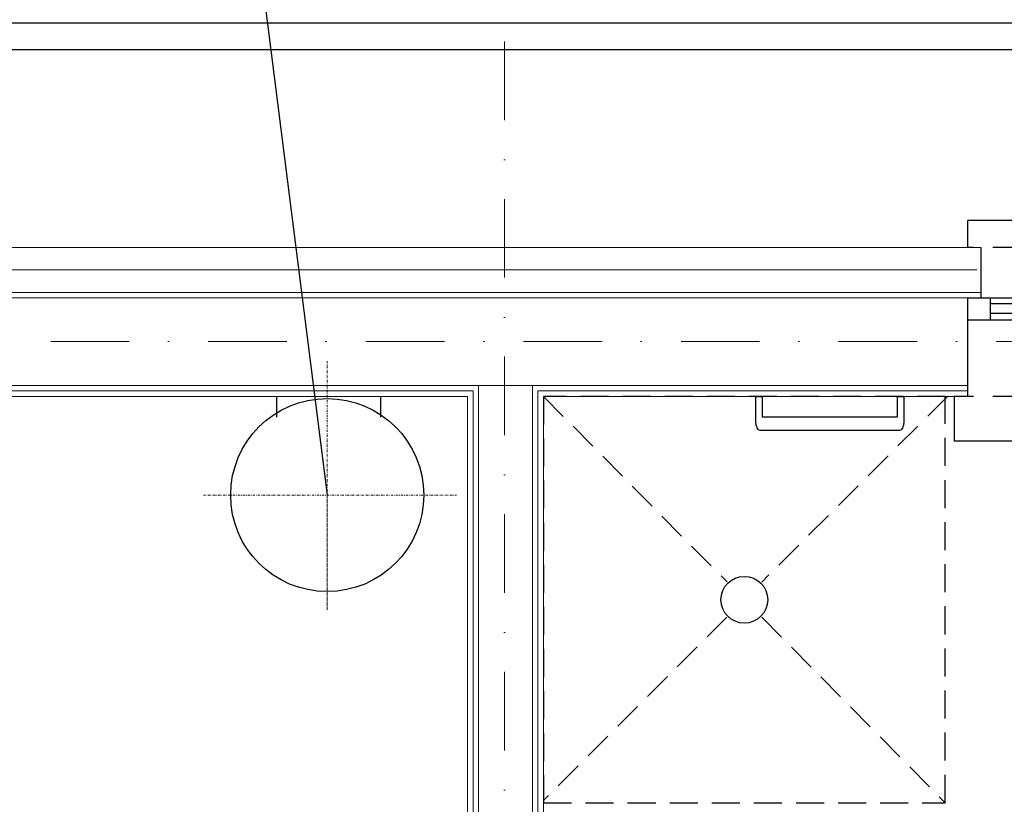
# Model space of a CAD drawing. Header units: inches. Extents: x 67073 to 287261, y -76160 to 48412.
# Tile 67 of 117: x 83685 to 83904, y -41311 to -41136. Entities that reach past the tile are written whole.
import ezdxf
from ezdxf.lldxf.tags import DXFTag

# ---------------------------------------------------------------- set-up
doc = ezdxf.new("R2010")
doc.units = ezdxf.units.IN
doc.header["$MEASUREMENT"] = 0
doc.linetypes.add('DASHDOT', pattern=[1, 0.5, -0.25, 0, -0.25])
doc.linetypes.add('HIDDEN', pattern=[0.375, 0.25, -0.125])
for name, color, linetype, lineweight in [('## 05 PODGRZEWACZ', 1, 'SOLID', 30), ('p-- ocieplenie-w.zew', 77, 'Continuous', 0), ('p--osie konstr', 1, 'DASHDOT', 15), ('p--płyta GK', 2, 'Continuous', 0), ('p--łazienka NP', 250, 'Continuous', 25), ('p--ściana szkielet', 3, 'Continuous', 0)]:
    doc.layers.add(name, color=color, linetype=linetype, lineweight=lineweight)
doc.layers.add('p--obrzeże bet.', color=252, linetype='Continuous')
doc.layers.add('p--okna', color=251, linetype='Continuous')
doc.styles.get("Standard").update_dxf_attribs({"font": 'ARIAL.TTF', "width": 0.75})
doc.linetypes.add('BATTING', pattern='A,0.0001,-0.1,[134,ltypeshp.shx,S=0.1,R=0,X=-0.1,Y=0],-0.2,[134,ltypeshp.shx,S=0.1,R=180,X=0.1,Y=0],-0.1', length=0.4001)
tags = doc.linetypes.add('SOLID', pattern=[10, 10, 0]).pattern_tags.tags
tags[6:7] = [DXFTag(74, 4), DXFTag(75, 0), DXFTag(340, '0'), DXFTag(46, 0.0), DXFTag(50, 0.0), DXFTag(44, 0.0), DXFTag(45, 0.0)]
tags[4:5] = [DXFTag(74, 4), DXFTag(75, 0), DXFTag(340, '0'), DXFTag(46, 0.0), DXFTag(50, 0.0), DXFTag(44, 0.0), DXFTag(45, 0.0)]

# ---------------------------------------------------------------- blocks, each defined once
blk = doc.blocks.new('okno-80-33.15')
at = {"linetype": 'Continuous', "ltscale": 35}
for p, q in [((-3, 10), (83, 10)), ((0, -39.15), (80, -39.15))]:
    blk.add_line(p, q, dxfattribs=at)
for p, q in [((-3, 0), (-3, 10)), ((83, 0), (83, 10)), ((0, 0), (-3, 0)), ((0, -21.95), (0, 0)), ((80, 0), (80, -21.95)), ((80, 0), (83, 0)), ((0, -21.95), (0, -16.95)), ((0, -16.95), (5, -16.95)), ((5, -16.95), (75, -16.95)), ((5, -16.95), (5, -21.95)), ((75, -21.95), (75, -16.95)), ((75, -16.95), (80, -16.95)), ((80, -16.95), (80, -21.95)), ((5, -18.45), (75, -18.45)), ((5, -20.61), (75, -20.61)), ((5, -21.95), (0, -21.95)), ((3, -33.15), (3, -21.95)), ((75, -21.95), (5, -21.95)), ((80, -21.95), (75, -21.95)), ((77, -21.95), (77, -33.15)), ((0, -39.15), (0, -33.15)), ((80, -33.15), (80, -39.15))]:
    blk.add_line(p, q)
at = {"linetype": 'HIDDEN', "ltscale": 35}
for p, q in [((0, 0), (80, 0)), ((0, -33.15), (80, -33.15))]:
    blk.add_line(p, q, dxfattribs=at)
blk = doc.blocks.new('uchwyt wc')
for p, q in [((0, 63), (-5.61, 63)), ((0, 60), (0, 63)), ((-7.61, 61), (-7.61, -1)), ((0, 60), (-4.61, 60)), ((-4.61, 60), (-4.61, 0)), ((-4.61, 0), (0, 0)), ((0, -3), (0, 0)), ((-5.61, -3), (0, -3))]:
    blk.add_line(p, q)
for centre, start, end in [((-5.61, 61), 90, 180), ((-5.61, -1), 180, 270)]:
    blk.add_arc(centre, 2, start, end)

msp = doc.modelspace()

# ---------------------------------------------------------------- linework, layer by layer
at = {"layer": '## 05 PODGRZEWACZ', "color": 1, "linetype": 'ByBlock', "lineweight": -2}
msp.add_line((83734.063, -41088.498), (83753.555, -41242.048, 0), dxfattribs=at)
at = {"layer": '## 05 PODGRZEWACZ', "linetype": 'DASHDOT', "lineweight": 15}
for p, q in [((83753.555, -41267.594, 0), (83753.555, -41212.242, 0)), ((83725.971, -41242.048, 0), (83782.388, -41242.048, 0)), ((83753.555, -41242.048, 0), (83753.555, -41267.594, 0))]:
    msp.add_line(p, q, dxfattribs=at)
at = {"layer": '## 05 PODGRZEWACZ'}
for p, q in [((83742.277, -41220.073), (83742.277, -41224.729)), ((83742.277, -41220.073), (83742.277, -41224.729)), ((83765.438, -41220.073), (83765.438, -41224.729)), ((83765.438, -41220.073), (83765.438, -41224.729))]:
    msp.add_line(p, q, dxfattribs=at)
msp.add_circle((83753.555, -41242.048, 0), 21.5, dxfattribs=at)
msp.add_circle((83846.466, -41265.363), 5.213)
at = {"layer": 'p-- ocieplenie-w.zew', "color": 0, "linetype": 'BATTING', "ltscale": 2}
msp.add_line((83416.585, -41191.923), (83898.235, -41191.923), dxfattribs=at)
at = {"layer": 'p--obrzeże bet.', "color": 0, "linetype": 'Continuous', "ltscale": 35}
for points in [[(84205.185, -41921.323), (84658.585, -41921.323), (84658.585, -41136.923), (83358.585, -41136.923), (83358.585, -41927.323), (83811.985, -41927.323)], [(84199.185, -41915.323), (84652.585, -41915.323), (84652.585, -41142.923), (83364.585, -41142.923), (83364.585, -41921.323), (83817.985, -41921.323)]]:
    msp.add_lwpolyline(points, dxfattribs=at)
at = {"layer": 'p--osie konstr', "color": 0, "linetype": 'DASHDOT', "ltscale": 35}
for p, q in [((83793.035, -41720.123), (83793.035, -41136.923)), ((83376.071, -41207.868), (84626.385, -41207.868))]:
    msp.add_line(p, q, dxfattribs=at)
at = {"layer": 'p--płyta GK', "color": 0, "ltscale": 35}
for p, q in [((83440.485, -41218.823), (83786.085, -41218.823)), ((83786.085, -41386.323), (83786.085, -41218.823)), ((83800.485, -41218.823), (83896.235, -41218.823)), ((83800.485, -41461.823), (83800.485, -41218.823)), ((83441.735, -41220.073), (83784.835, -41220.073)), ((83784.835, -41385.073), (83784.835, -41220.073)), ((83801.735, -41460.573), (83801.735, -41220.073)), ((83801.735, -41220.073), (83896.235, -41220.073))]:
    msp.add_line(p, q, dxfattribs=at)
at = {"layer": 'p--łazienka NP', "color": 0, "linetype": 'HIDDEN', "ltscale": 25}
for p, q in [((83801.735, -41220.073), (83842.616, -41261.411)), ((83891.735, -41220.073), (83850.368, -41261.441)), ((83842.59, -41269.219), (83801.735, -41310.073)), ((83850.351, -41269.232), (83891.235, -41310.573))]:
    msp.add_line(p, q, dxfattribs=at)
msp.add_lwpolyline([(83801.735, -41310.573), (83891.235, -41310.573), (83891.235, -41220.073), (83801.735, -41220.073)], close=True, dxfattribs=at)
at = {"layer": 'p--ściana szkielet', "color": 0, "ltscale": 2}
for p, q in [((83408.585, -41186.923), (83899.235, -41186.923)), ((83418.585, -41196.923), (83899.235, -41196.923)), ((83419.785, -41198.123), (84040.935, -41198.123)), ((83419.785, -41217.623), (83896.235, -41217.623)), ((83787.285, -41507.473), (83787.285, -41217.623)), ((83799.285, -41507.473), (83799.285, -41217.623))]:
    msp.add_line(p, q, dxfattribs=at)
at = {"layer": 'p--ściana szkielet', "color": 0, "ltscale": 35}
msp.add_lwpolyline([(83896.235, -41220.073), (83896.235, -41198.122), (83899.235, -41198.122), (83899.235, -41186.923)], dxfattribs=at)

# ---------------------------------------------------------------- block references
at = {"layer": 'p--okna', "color": 0, "linetype": 'Continuous', "rotation": 180}
msp.add_blockref('okno-80-33.15', (83976.235, -41220.073), dxfattribs=at)
at = {"layer": 'p--łazienka NP', "color": 0, "xscale": -1, "yscale": 0.5, "rotation": 270}
msp.add_blockref('uchwyt wc', (83850.518, -41220.073), dxfattribs=at)

# ---------------------------------------------------------------- texts
at = {"layer": '## 05 PODGRZEWACZ', "lineweight": 15, "insert": (83719.917, -40973.042, 0), "char_height": 18, "width": 363.67812, "attachment_point": 3}
msp.add_mtext('Podgrzewacz wody użytkowej wiszący 50l\\Pz wbudowanym zaworem mieszającym\\Podpływ z zaworu bezpieczeństwa podłączyć do kanalizacji poprzez syfon', dxfattribs=at)

doc.saveas('drawing.dxf')
